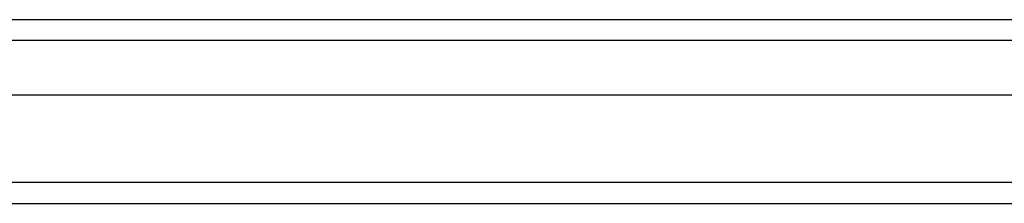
# Model space of a CAD drawing. Header units: inches. Extents: x 0 to 215, y -25 to 140.
# Tile 13 of 63: x 113.684 to 118.316, y 58.651 to 59.518. Entities that reach past the tile are written whole.
import ezdxf

# ---------------------------------------------------------------- set-up
doc = ezdxf.new("R2010")
doc.units = ezdxf.units.IN
doc.header["$LTSCALE"] = 12.924396
doc.header["$MEASUREMENT"] = 0
doc.layers.add('Visible Edges(ANSI)', color=7, linetype='Continuous', lineweight=25)
doc.layers.add('Visible Tangent Edges(ANSI)', color=7, linetype='Continuous', lineweight=25)

msp = doc.modelspace()

# ---------------------------------------------------------------- linework, layer by layer
at = {"layer": 'Visible Edges(ANSI)'}
for p, q in [((93.8421, 59.5176), (122.0507, 59.5176)), ((93.8421, 59.1633), (122.0507, 59.1633)), ((93.0439, 58.6514), (122.8489, 58.6514))]:
    msp.add_line(p, q, dxfattribs=at)
at = {"layer": 'Visible Tangent Edges(ANSI)'}
for p, q in [((122.1807, 59.4186), (93.7121, 59.4186)), ((122.8489, 58.7504), (93.0439, 58.7504))]:
    msp.add_line(p, q, dxfattribs=at)

doc.saveas('drawing.dxf')
